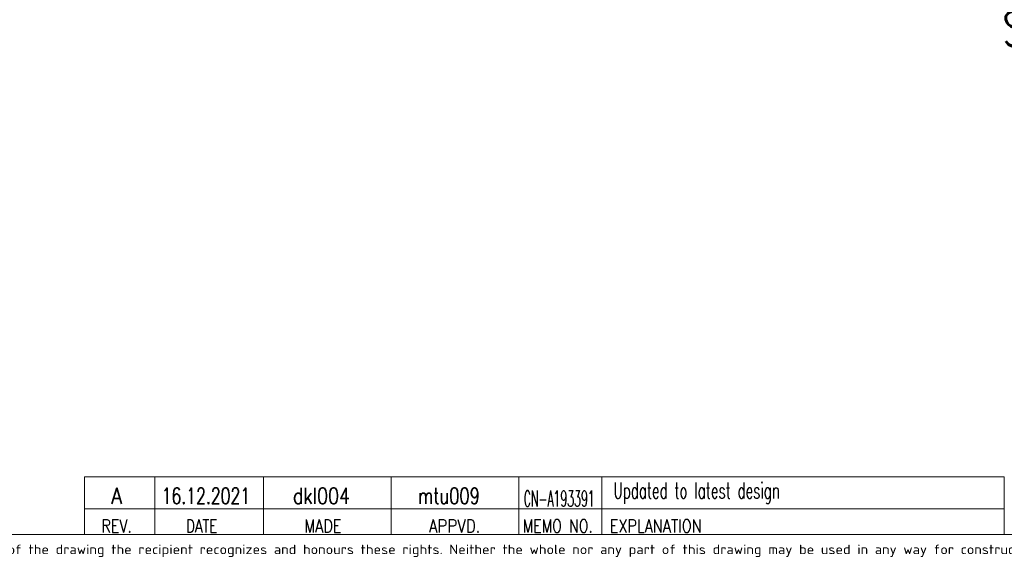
# Model space of a CAD drawing. Header units: inches. Extents: x 0 to 20790, y -12 to 14700.
# Tile 136 of 191: x 8744 to 14140, y 34 to 2997. Entities that reach past the tile are written whole.
import ezdxf

# ---------------------------------------------------------------- set-up
doc = ezdxf.new("R2010")
doc.units = ezdxf.units.IN
doc.layers.add('210', color=7, linetype='Continuous', true_color=0xffffff)
doc.layers.add('254', color=7, linetype='Continuous', true_color=0xffffff)
doc.styles.add('iso-1', font='isocp.shx')
doc.styles.add('latin_extended', font='simplex.shx')

msp = doc.modelspace()

# ---------------------------------------------------------------- linework, layer by layer
at = {"layer": '210', "color": 7, "linetype": 'Continuous', "lineweight": 18}
msp.add_line((175, 175), (20615, 175), dxfattribs=at)
at = {"layer": '254', "color": 7, "linetype": 'Continuous', "lineweight": 18}
for p, q in [((9099.983, 176.296), (9099.983, 491.296)), ((14139.996, 315), (9099.996, 315))]:
    msp.add_line(p, q, dxfattribs=at)
at = {"layer": '254', "color": 7, "linetype": 'Continuous', "lineweight": 13}
msp.add_line((14139.991, 491.296), (9099.991, 491.296), dxfattribs=at)
at = {"layer": '254', "color": 3, "linetype": 'Continuous', "lineweight": 18}
for p, q in [((9484.983, 491.296), (9484.983, 176.296)), ((10079.983, 176.296), (10079.983, 491.296)), ((10779.983, 491.296), (10779.983, 176.296)), ((11479.983, 176.296), (11479.983, 491.296)), ((11934.983, 491.296), (11934.983, 176.296))]:
    msp.add_line(p, q, dxfattribs=at)
at = {"layer": '254', "color": 3, "linetype": 'Continuous', "lineweight": 13}
for p, q in [((14139.983, 176.296), (14139.974, 491.296)), ((14140, 175), (9100, 175))]:
    msp.add_line(p, q, dxfattribs=at)

# ---------------------------------------------------------------- texts
at = {"layer": '210', "color": 211, "linetype": 'Continuous', "lineweight": 13, "insert": (6448.722, 51.676), "char_height": 52.5, "attachment_point": 7, "line_spacing_factor": 0.963855, "style": 'iso-1'}
msp.add_mtext('\\W1.2083;Copyright Wärtsilä. All rights reserved. By taking possession of the drawing the recipient recognizes and honours these rights. Neither the whole nor any part of this drawing may be used in any way for construction, fabrication, marketing or any other', dxfattribs=at)
at = {"layer": '254', "color": 2, "linetype": 'Continuous', "lineweight": 13, "insert": (14127.829, 2787.458), "char_height": 192.5, "attachment_point": 7, "line_spacing_factor": 0.963855, "style": 'latin_extended'}
msp.add_mtext('\\W0.8353;Service space see drawing DAAF484922', dxfattribs=at)
at = {"layer": '254', "color": 3, "linetype": 'Continuous', "lineweight": 18, "char_height": 87.5, "attachment_point": 7, "line_spacing_factor": 0.963855, "style": 'latin_extended'}
for s, insert in [('\\W0.7189;16.12.2021', (9522.101, 343.26)), ('\\W0.8021;dkl004', (10241.863, 343.26)), ('\\W0.7468;mtu009', (10927.087, 343.26)), ('\\W0.6187;Updated to latest design', (11997.938, 343.26)), ('\\W0.8818;A', (9246.638, 343.26)), ('\\W0.5007;CN-A193391', (11506.554, 327.947))]:
    msp.add_mtext(s, dxfattribs=dict(at, insert=insert))
at = {"layer": '254', "color": 211, "linetype": 'Continuous', "lineweight": 18, "char_height": 70, "attachment_point": 7, "line_spacing_factor": 0.963855, "style": 'latin_extended'}
for s, insert in [('\\W0.8203;REV.', (9191.866, 187.045)), ('\\W0.7715;DATE', (9655.834, 187.045)), ('\\W0.8285;MADE', (10303.717, 187.045)), ('\\W0.8648;APPVD.', (10986.602, 187.045)), ('\\W0.8075;MEMO NO.', (11500.117, 187.045)), ('\\W0.8275;EXPLANATION', (11977.744, 187.045))]:
    msp.add_mtext(s, dxfattribs=dict(at, insert=insert))

doc.saveas('drawing.dxf')
